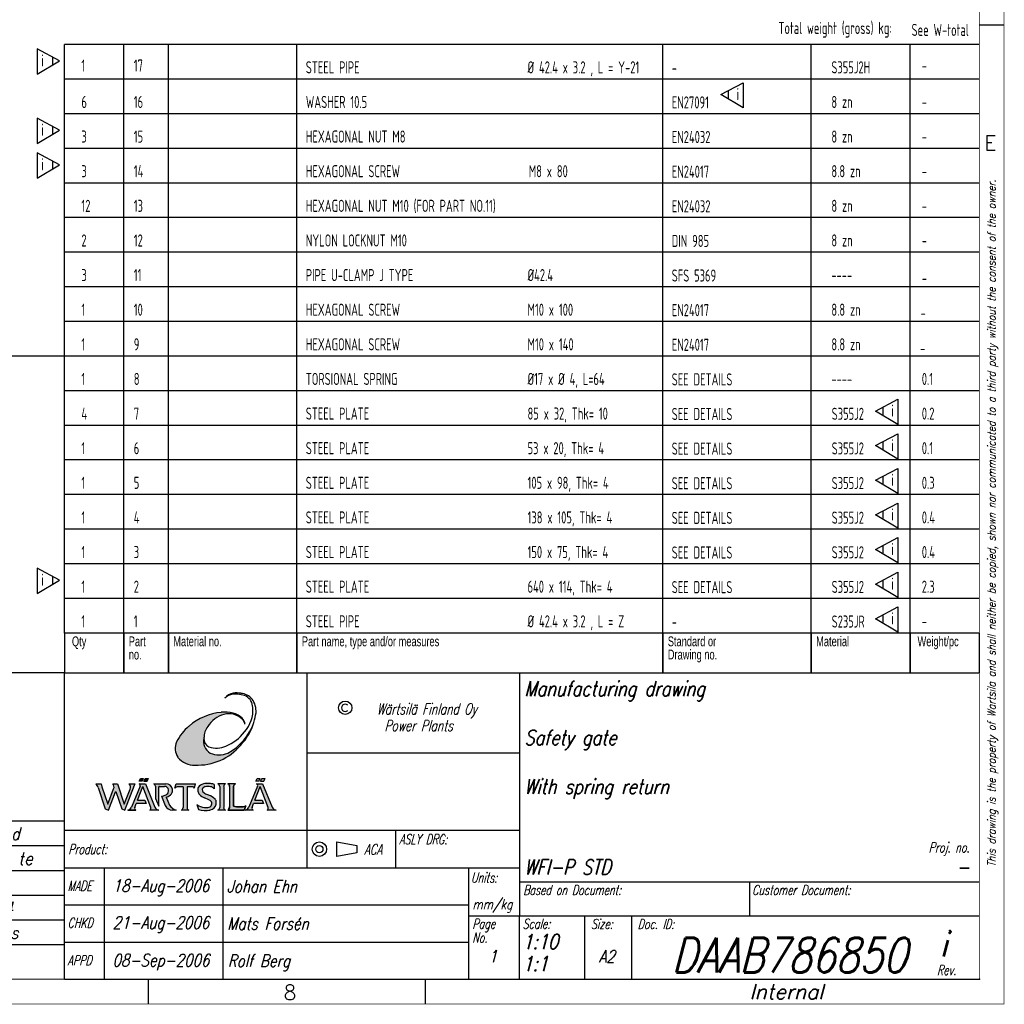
# Model space of a CAD drawing. Extents: x 0 to 2850, y 0 to 1980.
# Tile 11 of 15: x 1855 to 2850, y 0 to 995. Entities that reach past the tile are written whole.
import ezdxf
from ezdxf.enums import TextEntityAlignment as Align

# ---------------------------------------------------------------- set-up
doc = ezdxf.new("R2010")
doc.units = 0
doc.header["$LTSCALE"] = 10
doc.header["$MEASUREMENT"] = 0
doc.linetypes.add('DASHED', pattern=[0.75, 0.5, -0.25])
for name, color, linetype, lineweight in [('GT_10', 3, 'DASHED', 18), ('V_EQUIP_D1', 1, 'Continuous', 18), ('V_EQUIP_T2', 2, 'Continuous', 25)]:
    doc.layers.add(name, color=color, linetype=linetype, lineweight=lineweight)
doc.layers.add('GT_5', color=7, linetype='Continuous')
doc.layers.add('TitleBoxGreen', color=3, linetype='Continuous')
doc.styles.add('HTX11', font='O8111901')
doc.styles.add('ISOCP', font='ISOCP.shx')
doc.styles.add('ROMANS', font='ROMANS.shx', dxfattribs={"height": 2})
doc.styles.add('SIMPLEX', font='simplex.shx', dxfattribs={"width": 0.8})

# ---------------------------------------------------------------- blocks, each defined once
blk = doc.blocks.new('A2')
at = {"color": 7, "linetype": 'Continuous'}
for p, q in [((565, 198), (570, 198)), ((397, 0), (397, 5)), ((453, 0), (453, 5))]:
    blk.add_line(p, q, dxfattribs=at)
for points, const_width in [([(0, 0), (0, 396), (570, 396), (570, 0)], 0.1), ([(565, 5), (5, 5), (5, 391), (565, 391)], 0.2)]:
    blk.add_lwpolyline(points, close=True, dxfattribs=dict(at, const_width=const_width))
blk.add_point((565, 5), dxfattribs=at)
at = {"color": 7, "linetype": 'Continuous', "style": 'ROMANS'}
for s, p in [('E', (566, 172.64)), ('8', (424.32, 0.86))]:
    blk.add_text(s, height=3, dxfattribs=at).set_placement(p)
at = {"color": 2, "linetype": 'Continuous', "style": 'ROMANS', "oblique": 15, "width": 0.84}
blk.add_text('This drawing is the property of Wartsila and shall neither be copied, shown nor communicated to a third party without the consent of the owner.', height=1.65, rotation=90, dxfattribs=at).set_placement((568.29, 166.67), align=Align.RIGHT)
at = {"color": 2, "style": 'ROMANS', "oblique": 15}
blk.add_attdef('INFCLASS', text='', height=3, dxfattribs=at).set_placement((526, 2.5), align=Align.MIDDLE_CENTER)
blk = doc.blocks.new('TITLEBOX')
at = {"layer": 'TitleBoxGreen', "linetype": 'Continuous'}
h = blk.add_hatch(color=256, dxfattribs=at)
h.dxf.hatch_style = 2
h.paths.add_polyline_path([(-156.79, 48.83, -0.171443), (-156.02, 51.12, -0.191228), (-152.76, 53.54, -0.275555), (-149.09, 52.6, -0.136852), (-148.5, 51.57, 0.175087), (-149.08, 52.78, 0.147758), (-150.85, 53.81, 0.081319), (-153.32, 53.98, 0.150773), (-159.83, 51.22, 0.097878), (-162.32, 48.03, 0.279931), (-162.06, 44.89, 0.239507), (-158.62, 43.33, 0.233857), (-149.36, 47.36, 0.117475), (-146.68, 51.95, -0.185047), (-151.99, 45.71, -0.196447), (-155.54, 45.75, -0.342962)])
h = blk.add_hatch(color=256, dxfattribs=at)
h.paths.add_polyline_path([(-168.93, 40.07), (-168.31, 40.07), (-168.04, 40.6), (-168.67, 40.6)])
h.paths.add_polyline_path([(-169.66, 40.6), (-169.93, 40.07), (-169.3, 40.07), (-169.04, 40.6)])
h = blk.add_hatch(color=256, dxfattribs=at)
h.paths.add_polyline_path([(-162.44, 39.53), (-162.71, 38.63, -0.181032), (-162.05, 38.91), (-161.01, 38.91), (-161.01, 34.75, -0.298231), (-161.37, 34.17), (-159.85, 34.17, -0.298231), (-160.21, 34.75), (-160.21, 38.91), (-159.05, 38.91, -0.290427), (-158.7, 38.64), (-158.48, 39.53)])
h.paths.add_polyline_path([(-152.81, 38.96, -0.298206), (-152.45, 39.53), (-153.97, 39.53, -0.298231), (-153.61, 38.96), (-153.61, 34.75, -0.298231), (-153.97, 34.17), (-152.45, 34.17, -0.298206), (-152.81, 34.75)])
h.paths.add_polyline_path([(-145.71, 40.07), (-145.44, 40.6), (-146.07, 40.6), (-146.34, 40.07)])
h.paths.add_polyline_path([(-144.45, 40.6), (-145.07, 40.6), (-145.34, 40.07), (-144.72, 40.07)])
for points in [[(-177.45, 38.92, -0.034472), (-177.57, 39.53), (-178.67, 39.53, -0.118589), (-178.19, 38.78), (-176.78, 34.5), (-176.11, 34.17), (-174.69, 37.92), (-174.65, 38), (-173.38, 34.5), (-172.81, 34.17), (-170.84, 39.24), (-170.74, 39.53), (-171.98, 39.53, -0.340466), (-171.73, 38.42), (-172.95, 35.44), (-174.3, 39.53), (-175.26, 39.53, -0.340165), (-175.06, 38.54), (-176.27, 35.42)], [(-150.81, 38.96, -0.298231), (-150.45, 39.53), (-151.97, 39.53, -0.298422), (-151.61, 38.96), (-151.61, 34.85, -0.19155), (-151.99, 34.17), (-148.69, 34.17), (-148.33, 35.11, -0.167737), (-148.86, 34.9), (-150.22, 34.9, -0.125473), (-150.81, 35.04)]]:
    blk.add_hatch(color=256, dxfattribs=at).paths.add_polyline_path(points)
h = blk.add_hatch(color=256, dxfattribs=at)
h.dxf.hatch_style = 2
h.paths.add_polyline_path([(-168.65, 39.53), (-169.93, 39.53, -0.47091), (-169.7, 39.04), (-171.43, 34.8, -0.217969), (-172.2, 34.17), (-170.59, 34.17, -0.399743), (-170.8, 34.71), (-170.48, 35.54), (-168.47, 35.54), (-168.77, 36.19), (-170.24, 36.19), (-169.17, 38.96), (-167.54, 34.71, -0.404685), (-167.76, 34.17), (-165.95, 34.17, -0.21775), (-166.72, 34.8)])
h = blk.add_hatch(color=256, dxfattribs=at)
h.dxf.hatch_style = 2
h.paths.add_polyline_path([(-163.95, 38.31, -0.128216), (-164.01, 37.77, -0.208586), (-164.64, 37.22, -0.030401), (-165.38, 37), (-164.62, 35.17), (-164.62, 35.17, 0.293725), (-163.16, 34.17), (-162.41, 34.17, -0.165671), (-163.74, 35.19), (-164.42, 36.83, 0.031811), (-164.07, 36.98, 0.178534), (-163.23, 37.78, 0.120398), (-163.14, 38.46, 0.345639), (-164.5, 39.53), (-166.94, 39.53, -0.293375), (-166.63, 39.06), (-166.63, 36.57), (-165.92, 34.99), (-165.92, 38.91, -0.570652), (-165.83, 39), (-164.76, 39, -0.382918)])
h = blk.add_hatch(color=256, dxfattribs=at)
h.dxf.hatch_style = 2
h.paths.add_polyline_path([(-156.66, 37.62, -0.281447), (-157.13, 38.35, -0.203326), (-156.99, 38.71, -0.168706), (-156.55, 38.95, -0.035984), (-155.48, 38.95, -0.233529), (-154.76, 38.49), (-154.76, 39.4, 0.125181), (-155.76, 39.58, 0.076334), (-156.92, 39.5, 0.213227), (-157.96, 38.76, 0.132041), (-158.01, 38.04, 0.172776), (-157.75, 37.42, 0.106776), (-156.69, 36.7, -0.046395), (-155.55, 36.15, -0.309695), (-155.2, 35.51, -0.379955), (-155.81, 34.79, -0.058855), (-156.68, 34.75, -0.165434), (-158.21, 35.33), (-157.93, 34.36, 0.131234), (-155.58, 34.22, 0.008671), (-155.52, 34.24, 0.310202), (-154.34, 35.42, 0.073611), (-154.3, 35.84, 0.207615), (-154.55, 36.44, 0.093641), (-155.85, 37.26, -0.022889)])
h = blk.add_hatch(color=256, dxfattribs=at)
edge = h.paths.add_edge_path()
edge.add_line((-145.04, 36.19), (-144.75, 35.54))
edge.add_line((-144.75, 35.54), (-146.76, 35.54))
edge.add_line((-146.76, 35.54), (-147.08, 34.71))
edge.add_arc((-146.68, 34.56), 0.428, 159.3419, 244.4171)
edge.add_line((-146.86, 34.17), (-148.48, 34.17))
edge.add_arc((-148.87, 35.45), 1.34, 287.1364, 330.9804)
edge.add_line((-147.7, 34.8), (-145.96, 39.08))
edge.add_arc((-146.29, 39.19), 0.354, 341.0294, 435.4182)
edge.add_line((-146.2, 39.53), (-144.93, 39.53))
edge.add_line((-144.93, 39.53), (-143, 34.8))
edge.add_arc((-141.83, 35.45), 1.34, 209.0196, 252.8636)
edge.add_line((-142.22, 34.17), (-144.03, 34.17))
edge.add_arc((-144.22, 34.56), 0.428, 295.5829, 380.6581)
edge.add_line((-143.82, 34.71), (-145.45, 38.96))
edge.add_line((-145.45, 38.96), (-146.51, 36.19))
edge.add_line((-146.51, 36.19), (-145.04, 36.19))
at = {"color": 7, "linetype": 'Continuous'}
for p, q in [((-185, 11.32), (-185, 62)), ((-185, 62), (0, 62)), ((-136, 62), (-136, 22.57)), ((-93, 62), (-93, 12.75)), ((-136, 45.78), (-93, 45.78)), ((-185, 22.57), (-93, 22.57)), ((-103.33, 22.57), (-103.33, 0)), ((0.03, 19.62), (-93.01, 19.62)), ((-46.51, 19.63), (-46.51, 12.75)), ((0, 12.75), (-93, 12.75)), ((-93, 0.03), (-93, 12.75)), ((-79.87, 12.75), (-79.87, 0.03)), ((-70.34, 12.75), (-70.34, 0))]:
    blk.add_line(p, q, dxfattribs=at)
at = {"color": 7}
blk.add_line((-93, 30.07), (-185, 30.07), dxfattribs=at)
at = {"color": 7, "linetype": 'Continuous'}
for points in [[(-185, 0), (-185, 49)], [(-185, 0), (0, 0)]]:
    blk.add_lwpolyline(points, dxfattribs=at)
at = {"color": 2, "linetype": 'Continuous'}
blk.add_arc((-128.23, 54.9), 0.742, 45, 315, dxfattribs=at)
at = {"layer": 'TitleBoxGreen', "linetype": 'Continuous'}
for p, q in [((-169.93, 40.07), (-169.66, 40.6)), ((-169.3, 40.07), (-169.93, 40.07)), ((-169.66, 40.6), (-169.04, 40.6)), ((-169.3, 40.07), (-169.04, 40.6)), ((-168.93, 40.07), (-168.67, 40.6)), ((-168.93, 40.07), (-168.31, 40.07)), ((-168.67, 40.6), (-168.04, 40.6)), ((-168.31, 40.07), (-168.04, 40.6)), ((-146.34, 40.07), (-146.07, 40.6)), ((-145.71, 40.07), (-146.34, 40.07)), ((-146.07, 40.6), (-145.44, 40.6)), ((-145.71, 40.07), (-145.44, 40.6)), ((-145.34, 40.07), (-145.07, 40.6)), ((-145.34, 40.07), (-144.72, 40.07)), ((-145.07, 40.6), (-144.45, 40.6)), ((-144.72, 40.07), (-144.45, 40.6)), ((-178.67, 39.53), (-177.57, 39.53)), ((-178.19, 38.78), (-176.78, 34.5)), ((-177.45, 38.92), (-176.27, 35.42)), ((-176.27, 35.42), (-175.06, 38.54)), ((-176.11, 34.17), (-174.69, 37.92)), ((-175.26, 39.53), (-174.3, 39.53)), ((-174.69, 37.92), (-174.65, 38)), ((-174.65, 38), (-173.38, 34.5)), ((-174.3, 39.53), (-172.95, 35.44)), ((-172.95, 35.44), (-171.73, 38.42)), ((-172.81, 34.17), (-170.84, 39.24)), ((-171.98, 39.53), (-170.74, 39.53)), ((-169.68, 39.08), (-171.43, 34.8)), ((-170.84, 39.24), (-170.74, 39.53)), ((-170.24, 36.19), (-169.17, 38.96)), ((-169.93, 39.53), (-168.65, 39.53)), ((-167.54, 34.71), (-169.17, 38.96)), ((-168.65, 39.53), (-166.72, 34.8)), ((-166.94, 39.53), (-164.5, 39.53)), ((-166.63, 39.06), (-166.63, 36.57)), ((-165.92, 34.99), (-165.92, 38.91)), ((-165.83, 39), (-164.76, 39)), ((-162.71, 38.63), (-162.44, 39.53)), ((-162.44, 39.53), (-158.48, 39.53)), ((-161.01, 38.91), (-162.05, 38.91)), ((-161.01, 38.91), (-161.01, 34.72)), ((-160.21, 38.91), (-160.21, 34.72)), ((-159.05, 38.91), (-160.21, 38.91)), ((-158.7, 38.64), (-158.48, 39.53)), ((-154.76, 39.4), (-154.76, 38.49)), ((-152.45, 39.53), (-153.97, 39.53)), ((-153.61, 38.99), (-153.61, 34.72)), ((-152.81, 38.99), (-152.81, 34.72)), ((-150.45, 39.53), (-151.97, 39.53)), ((-151.61, 38.99), (-151.61, 34.85)), ((-150.81, 38.99), (-150.81, 35.04)), ((-145.96, 39.08), (-147.7, 34.8)), ((-146.51, 36.19), (-145.45, 38.96)), ((-146.2, 39.53), (-144.93, 39.53)), ((-143.82, 34.71), (-145.45, 38.96)), ((-144.93, 39.53), (-143, 34.8)), ((-170.24, 36.19), (-168.77, 36.19)), ((-168.77, 36.19), (-168.47, 35.54)), ((-166.63, 36.57), (-165.92, 34.99)), ((-165.38, 37), (-164.62, 35.17)), ((-164.42, 36.83), (-163.74, 35.19)), ((-146.51, 36.19), (-145.04, 36.19)), ((-145.04, 36.19), (-144.75, 35.54)), ((-176.78, 34.5), (-176.11, 34.17)), ((-173.38, 34.5), (-172.81, 34.17)), ((-170.8, 34.71), (-170.48, 35.54)), ((-168.47, 35.54), (-170.48, 35.54)), ((-165.95, 34.17), (-167.76, 34.17)), ((-162.41, 34.17), (-163.16, 34.17)), ((-159.85, 34.17), (-161.37, 34.17)), ((-158.21, 35.33), (-157.93, 34.36)), ((-152.45, 34.17), (-153.97, 34.17)), ((-148.69, 34.17), (-151.99, 34.17)), ((-150.22, 34.9), (-148.86, 34.9)), ((-148.33, 35.11), (-148.69, 34.17)), ((-146.86, 34.17), (-148.48, 34.17)), ((-147.08, 34.71), (-146.76, 35.54)), ((-144.75, 35.54), (-146.76, 35.54)), ((-142.22, 34.17), (-144.03, 34.17)), ((-129.95, 27.78), (-125.86, 27.05)), ((-129.95, 24.86), (-129.95, 27.78)), ((-125.86, 27.05), (-125.86, 25.59)), ((-125.86, 25.59), (-129.95, 24.86)), ((-177, 22.56), (-177, 0)), ((-153, 22.56), (-153, 0)), ((-185, 15.04), (-103.33, 15.04)), ((-93, 12.75), (-103.33, 12.75)), ((-185, 7.52), (-103.33, 7.52))]:
    blk.add_line(p, q, dxfattribs=at)
at = {"layer": 'TitleBoxGreen'}
blk.add_line((-118, 22.57), (-118, 30.07), dxfattribs=at)
at = {"layer": 'TitleBoxGreen', "linetype": 'Continuous'}
blk.add_lwpolyline([(-150.81, 38.99, -0.285559), (-150.45, 39.53), (-151.97, 39.53, -0.288125), (-151.61, 38.99), (-151.61, 34.85, -0.19155), (-151.99, 34.17), (-148.69, 34.17), (-148.33, 35.11, -0.167737), (-148.86, 34.9), (-150.22, 34.9, -0.125473), (-150.81, 35.04)], format="xyb", close=True, dxfattribs=at)
blk.add_lwpolyline([(-170.59, 34.17), (-172.2, 34.17)], close=True, dxfattribs=at)
for centre, radius in [((-128.23, 54.9), 1.35), ((-133.46, 26.32), 1.46), ((-133.46, 26.32), 0.731)]:
    blk.add_circle(centre, radius, dxfattribs=at)
for centre, radius, start, end in [((-150.49, 55.29), 2.59, 99.4258, 143.5443), ((-150.2, 52.34), 5.56, 80.899, 97.3225), ((-149.58, 54.58), 3.25, 39.6817, 85.4913), ((-150.59, 54.88), 2.78, 98.7698, 135.462), ((-150.39, 52.37), 5.3, 66.3856, 96.7877), ((-149.52, 54.95), 2.59, 0.3081, 61.1196), ((-150.36, 54.2), 4.1, 355.655, 36.7234), ((-152.09, 42.05), 11.99, 95.8607, 130.1571), ((-152.6, 46.35), 7.67, 77.2141, 95.34), ((-151.67, 50.37), 3.54, 42.8494, 77.4883), ((-153.49, 54.42), 6.59, 317.9732, 4.7701), ((-157.52, 55.26), 11.33, 343.0322, 353.0893), ((-151.34, 48.23), 5.5, 104.9675, 148.271), ((-151.71, 50), 3.7, 44.844, 106.4672), ((-157.48, 55.76), 11.45, 298.6527, 340.5881), ((-157.66, 55.27), 11.47, 316.3753, 343.1757), ((-150.64, 51.03), 2.21, 14.1744, 45.3449), ((-150.45, 51.38), 1.96, 5.8012, 45.5256), ((-153.02, 43.31), 10.43, 130.7572, 153.118), ((-153.17, 48.88), 3.63, 141.8056, 180.7192), ((-155.71, 55.48), 8.97, 291.968, 322.4157), ((-159.6, 46.68), 3.04, 153.5384, 216.0927), ((-154.18, 48.1), 2.71, 164.2674, 239.9875), ((-154.88, 48.71), 1.95, 179.7487, 241.8169), ((-158.06, 54.7), 11.39, 267.2081, 319.858), ((-154.28, 51.25), 4.52, 250.3947, 295.2714), ((-158.8, 47.49), 4.17, 218.698, 272.574), ((-153.72, 50.07), 4.69, 247.2212, 291.6774), ((-179.98, 38.16), 1.91, 19.2856, 46.3374), ((-173.07, 40.15), 4.54, 187.6348, 195.6407), ((-175.81, 38.91), 0.832, 333.7277, 48.9356), ((-172.58, 38.81), 0.936, 335.0836, 50.2914), ((-170.02, 39.19), 0.354, 341.1809, 75.2668), ((-167.15, 39.06), 0.521, 0.5995, 66.0003), ((-165.84, 38.93), 0.0732, 75.5774, 194.4226), ((-164.74, 38.21), 0.79, 7.6331, 91.4455), ((-164.51, 38.13), 1.4, 13.3532, 89.624), ((-165.02, 38.16), 1.08, 339.0256, 8.2491), ((-164.74, 38.21), 0.79, 351.9169, 352.3669), ((-164.57, 38.31), 1.44, 338.4745, 5.9356), ((-162.01, 37.89), 1.02, 92.2307, 133.2742), ((-159.09, 38.49), 0.417, 19.8305, 84.6087), ((-156.64, 38.31), 1.4, 161.0157, 191.1033), ((-157.02, 38.09), 0.991, 183.2135, 226.3296), ((-156.61, 37.96), 1.57, 101.307, 149.454), ((-156.64, 38.37), 0.494, 135.4658, 181.4379), ((-156.3, 38.37), 0.836, 181.3998, 244.2762), ((-156.43, 38.2), 0.763, 99.0194, 137.3232), ((-156.08, 35.79), 3.81, 85.2537, 102.7144), ((-156.02, 31.52), 7.45, 85.8783, 94.1217), ((-155.62, 37.52), 2.07, 65.3858, 93.9267), ((-155.59, 37.99), 0.964, 31.0811, 83.6597), ((-154.23, 38.97), 0.615, 1.0913, 65.3785), ((-152.2, 38.97), 0.615, 114.6215, 178.9087), ((-152.23, 38.97), 0.615, 1.0913, 65.3785), ((-150.19, 38.97), 0.619, 114.8687, 178.6615), ((-146.29, 39.19), 0.354, 341.0294, 75.4182), ((-166.77, 43.19), 6.34, 282.6028, 289.5679), ((-164.97, 38.22), 1.05, 287.8452, 334.9745), ((-165.45, 39.7), 3.05, 289.6855, 296.9738), ((-164.73, 38.51), 1.67, 293.4939, 333.9839), ((-155.56, 39.53), 3.04, 225.013, 248.1193), ((-159.09, 30.28), 6.86, 58.8968, 69.5221), ((-152.28, 46.35), 9.76, 243.3369, 248.5035), ((-157.36, 33.42), 4.13, 47.0524, 68.635), ((-155.84, 35.58), 0.649, 353.7826, 62.6125), ((-155.11, 35.85), 0.811, 359.2544, 46.1731), ((-155.74, 35.77), 1.44, 346.2599, 3.0999), ((-172.5, 35.34), 1.2, 284.4656, 333.6512), ((-170.41, 34.56), 0.42, 158.302, 245.457), ((-167.93, 34.55), 0.416, 294.0556, 22.1853), ((-165.65, 35.34), 1.2, 206.3728, 255.5105), ((-163.11, 35.8), 1.63, 202.7015, 268.1773), ((-161.58, 36.63), 2.59, 213.6951, 251.3224), ((-161.63, 34.73), 0.615, 294.6215, 358.9087), ((-159.59, 34.73), 0.615, 181.0913, 245.3785), ((-156.59, 37.29), 2.54, 230.4196, 267.9939), ((-156.5, 38.7), 4.57, 251.6985, 281.6043), ((-156.41, 38.46), 3.71, 265.7996, 280.0021), ((-155.91, 35.49), 0.708, 281.5503, 0.9426), ((-156.09, 35.98), 1.83, 286.1446, 288.1313), ((-155.79, 35.69), 1.48, 280.6867, 349.6227), ((-154.23, 34.73), 0.615, 294.6215, 358.9087), ((-152.2, 34.73), 0.615, 181.0913, 245.3785), ((-152.65, 34.99), 1.05, 308.8701, 352.2446), ((-150.23, 36.12), 1.23, 241.7744, 270.3812), ((-148.9, 35.77), 0.874, 272.6214, 310.71), ((-148.87, 35.45), 1.34, 287.1364, 330.9804), ((-146.68, 34.56), 0.428, 159.3419, 244.4171), ((-144.22, 34.56), 0.428, 295.5829, 20.6581), ((-141.83, 35.45), 1.34, 209.0196, 252.8636)]:
    blk.add_arc(centre, radius, start, end, dxfattribs=at)
at = {"color": 2, "linetype": 'Continuous', "style": 'SIMPLEX', "oblique": 15, "width": 0.8}
for tag, height, p in [('NAME1', 3, (-92, 58.77)), ('NAME12', 3, (-90, 54.07)), ('NAME2', 3, (-92, 48.88)), ('NAME22', 3, (-90, 44.18)), ('NAME3', 3, (-92, 38.99)), ('NAME32', 3, (-90, 34.29)), ('PROJECTNAME', 3, (-92, 29.19)), ('ASLY', 2.3, (-117.54, 24.77)), ('ENGINES', 3, (-92, 22.7)), ('MADE', 2.5, (-152.17, 18.8)), ('BASEDOD', 2, (-92.39, 14.52)), ('CDOCID', 2, (-46.08, 14.52)), ('CHK', 2.5, (-152.1, 11.28)), ('SK1', 3, (-92.37, 7.62)), ('REV', 5, (-7.96, 7.1)), ('APPV', 2.5, (-152, 3.76)), ('SK2', 3, (-92.37, 3.18))]:
    blk.add_attdef(tag, text='', height=height, dxfattribs=at).set_placement(p, align=Align.MIDDLE_LEFT)
for tag, height, p in [('PROD', 2.5, (-157.75, 26.32)), ('MADED', 2.5, (-165.5, 18.92)), ('UNITS', 2, (-98.44, 15.18)), ('CHKD', 2.5, (-165.5, 11.48)), ('DWGNO', 7, (-38.47, 4.91)), ('APPVD', 2.5, (-165.5, 3.87)), ('PAGES', 2.5, (-98.38, 4.63)), ('A2', 2.5, (-75.33, 4.63))]:
    blk.add_attdef(tag, text='', height=height, dxfattribs=at).set_placement(p, align=Align.MIDDLE_CENTER)
blk.add_attdef('PROJNO', text='', height=3, dxfattribs=at).set_placement((-2, 22.67), align=Align.MIDDLE_RIGHT)
at = {"layer": 'TitleBoxGreen', "linetype": 'Continuous', "style": 'SIMPLEX', "oblique": 15, "width": 0.7}
for s, p in [('Wärtsilä Finland Oy', (-111.74, 53.55)), ('Power Plants', (-113.39, 50.18))]:
    blk.add_text(s, height=2.25, dxfattribs=at).set_placement(p, align=Align.CENTER)
for s, height, p in [('ASLY DRG:', 2, (-117.33, 28.33)), ('Product:', 2, (-184.23, 26.32)), ('ACA', 2.12, (-124.4, 26.28)), ('Units:', 2, (-102.79, 20.57)), ('MADE', 2, (-184.37, 18.9)), ('Based on Document:', 2, (-92.25, 18.07)), ('Customer Document:', 2, (-45.95, 18.07)), ('CHKD', 2, (-184.37, 11.44)), ('Page', 2, (-102.54, 11.23)), ('Scale:', 2, (-92.35, 11.23)), ('Doc. ID:', 2, (-69.1, 11.18)), ('No.', 2, (-102.54, 8.45)), ('APPD', 2, (-184.37, 3.83)), ('Rev.', 2, (-8.58, 1.86))]:
    blk.add_text(s, height=height, dxfattribs=at).set_placement(p, align=Align.MIDDLE_LEFT)
blk.add_text('Proj. no.', height=2, dxfattribs=at).set_placement((-2, 26.67), align=Align.MIDDLE_RIGHT)
blk.add_text('Size:', height=2, dxfattribs=at).set_placement((-76.33, 11.19), align=Align.MIDDLE_CENTER)
blk.add_attdef('FILE', text='', height=1.5, dxfattribs=at).set_placement((-1.08, 11.13), align=Align.MIDDLE_RIGHT)
blk = doc.blocks.new('REVFLD')
at = {"color": 7, "linetype": 'Continuous'}
for p, q in [((-144, 0), (-144, 12.03)), ((-137, 0.03), (-137, 12.06)), ((-113, 12.06), (-113, 0.03)), ((-100, 0.03), (-100, 12.06)), ((-100, 12.06), (-100, 0.03)), ((-87, 0.03), (-87, 12.06)), ((-63, 0.03), (-63, 12.06)), ((-144, 7.03), (0, 7.03))]:
    blk.add_line(p, q, dxfattribs=at)
at = {"color": 3, "linetype": 'Continuous'}
blk.add_line((-144, 12.03), (0, 12.03), dxfattribs=at)
at = {"color": 2, "linetype": 'Continuous', "style": 'ROMANS', "oblique": 15, "width": 0.84}
for s, p in [('REV.', (-143.33, 3.03)), ('EXPLANATION', (-61.83, 3.03))]:
    blk.add_text(s, height=2, dxfattribs=at).set_placement(p, align=Align.MIDDLE_LEFT)
for s, p in [('DATE', (-125, 3.03)), ('MADE', (-107, 3.03)), ('APPVD.', (-94, 3.03)), ('MEMO NO.', (-75, 3.03))]:
    blk.add_text(s, height=2, dxfattribs=at).set_placement(p, align=Align.MIDDLE_CENTER)
for tag, p in [('REV', (-141, 9.42)), ('DATECH', (-125, 9.42)), ('CHD', (-107, 9.42)), ('APP', (-94, 9.42)), ('MEMO', (-75, 9.42))]:
    blk.add_attdef(tag, text='', height=2.5, dxfattribs=at).set_placement(p, align=Align.MIDDLE_CENTER)
blk.add_attdef('EXPL', text='', height=2.5, dxfattribs=at).set_placement((-62, 9.42), align=Align.MIDDLE_LEFT)
blk = doc.blocks.new('EXREVFLD')
at = {"color": 7, "linetype": 'Continuous'}
for p, q in [((-144, 0.03), (-144, 5.03)), ((-137, 0.06), (-137, 5.03)), ((-113, 5.06), (-113, 0.06)), ((-100, 0.06), (-100, 5.06)), ((-100, 5.06), (-100, 0.06)), ((-87, 0.06), (-87, 5.06)), ((-63, 0.06), (-63, 5.06))]:
    blk.add_line(p, q, dxfattribs=at)
at = {"color": 3, "linetype": 'Continuous'}
blk.add_line((-144, 5.03), (0, 5.03), dxfattribs=at)
at = {"color": 2, "linetype": 'Continuous', "style": 'ROMANS', "oblique": 15, "width": 0.84}
for tag, p in [('REV', (-141, 2.42)), ('DATECH', (-125, 2.42)), ('CHD', (-107, 2.42)), ('APP', (-94, 2.42)), ('MEMO', (-75, 2.42))]:
    blk.add_attdef(tag, text='', height=2.5, dxfattribs=at).set_placement(p, align=Align.MIDDLE_CENTER)
blk.add_attdef('EXPL', text='', height=2.5, dxfattribs=at).set_placement((-62, 2.42), align=Align.MIDDLE_LEFT)

msp = doc.modelspace()

# ---------------------------------------------------------------- linework, layer by layer
at = {"ltscale": 2}
for p, q in [((1872.5, 965.5), (1872.5, 940)), ((1895, 953.5), (1872.5, 965.5)), ((1887.72, 957.36), (1887.72, 949.14)), ((1872.5, 940), (1895, 953.5)), ((2563.69, 919.44), (2586.19, 931.44)), ((2586.19, 931.44), (2586.19, 905.94)), ((2586.19, 905.94), (2563.69, 919.44)), ((2570.97, 923.31), (2570.97, 915.08)), ((1872.5, 895.5), (1872.5, 870)), ((1895, 883.5), (1872.5, 895.5)), ((1887.72, 887.36), (1887.72, 879.14)), ((1872.5, 870), (1895, 883.5)), ((1872.5, 860.5), (1872.5, 835)), ((1895, 848.5), (1872.5, 860.5)), ((1872.5, 835), (1895, 848.5)), ((1887.72, 852.36), (1887.72, 844.14)), ((1900, 655), (24.99, 655)), ((2720.13, 599.5), (2742.63, 611.5)), ((2742.63, 611.5), (2742.63, 586)), ((2742.63, 586), (2720.13, 599.5)), ((2727.41, 603.37), (2727.41, 595.14)), ((2720.13, 564.5), (2742.63, 576.5)), ((2727.41, 568.37), (2727.41, 560.14)), ((2742.63, 576.5), (2742.63, 551)), ((2742.63, 551), (2720.13, 564.5)), ((2720.13, 529.5), (2742.63, 541.5)), ((2742.63, 541.5), (2742.63, 516)), ((2742.63, 516), (2720.13, 529.5)), ((2727.41, 533.37), (2727.41, 525.14)), ((2720.13, 494.5), (2742.63, 506.5)), ((2727.41, 498.37), (2727.41, 490.14)), ((2742.63, 506.5), (2742.63, 481)), ((2742.63, 481), (2720.13, 494.5)), ((2720.13, 459.5), (2742.63, 471.5)), ((2742.63, 471.5), (2742.63, 446)), ((2742.63, 446), (2720.13, 459.5)), ((2727.41, 463.37), (2727.41, 455.14)), ((1872.5, 440.5), (1872.5, 415)), ((1895, 428.5), (1872.5, 440.5)), ((1872.5, 415), (1895, 428.5)), ((1887.72, 432.36), (1887.72, 424.14)), ((2720.13, 424.5), (2742.63, 436.5)), ((2727.41, 428.37), (2727.41, 420.14)), ((2742.63, 436.5), (2742.63, 411)), ((2742.63, 411), (2720.13, 424.5)), ((2720.13, 389.5), (2742.63, 401.5)), ((2742.63, 401.5), (2742.63, 376)), ((2742.63, 376), (2720.13, 389.5)), ((2727.41, 393.37), (2727.41, 385.14)), ((1900, 335), (864.99, 335))]:
    msp.add_line(p, q, dxfattribs=at)
at = {"color": 3}
msp.add_lwpolyline([(1180, 160.13), (1899.88, 160.13)], dxfattribs=at)
at = {"color": 2}
for points in [[(1858.82, 153.36), (1856.06, 143.2), (1856.06, 143.2), (1856.06, 141.29), (1856.06, 141.29), (1856.91, 140.87), (1856.91, 140.87), (1857.97, 140.87)], [(1856.28, 149.12), (1859.66, 149.12)], [(1861.78, 145.53), (1867.71, 145.53), (1867.71, 145.53), (1868.13, 146.8), (1868.13, 146.8), (1867.92, 147.85), (1867.92, 147.85), (1867.49, 148.49), (1867.49, 148.49), (1866.65, 149.12), (1866.65, 149.12), (1865.17, 149.12), (1865.17, 149.12), (1864.11, 148.49), (1864.11, 148.49), (1862.84, 147.43), (1862.84, 147.43), (1861.78, 145.53), (1861.78, 145.53), (1861.36, 144.26), (1861.36, 144.26), (1861.57, 142.56), (1861.57, 142.56), (1862.2, 141.29), (1862.2, 141.29), (1863.05, 140.87), (1863.05, 140.87), (1864.53, 140.87), (1864.53, 140.87), (1865.59, 141.29), (1865.59, 141.29), (1866.86, 142.56)]]:
    msp.add_lwpolyline(points, dxfattribs=at)
at = {"layer": 'GT_10', "flags": 128}
msp.add_lwpolyline([(1900, 335), (2825, 335)], dxfattribs=at)
at = {"layer": 'GT_5', "flags": 128}
for points in [[(1900, 335), (1960, 335), (1960, 375), (1900, 375), (1900, 335)], [(1960, 335), (2005, 335), (2005, 375), (1960, 375), (1960, 335)], [(2005, 335), (2135, 335), (2135, 375), (2005, 375), (2005, 335)], [(2135, 335), (2505, 335), (2505, 375), (2135, 375), (2135, 335)], [(2505, 335), (2655, 335), (2655, 375), (2505, 375), (2505, 335)], [(2655, 335), (2755, 335), (2755, 375), (2655, 375), (2655, 335)], [(2755, 335), (2825, 335), (2825, 375), (2755, 375), (2755, 335)]]:
    msp.add_lwpolyline(points, dxfattribs=at)
at = {"layer": 'V_EQUIP_D1', "lineweight": 25}
for p, q in [((2825, 970), (1900, 970)), ((1900, 935), (1900, 970)), ((2825, 970), (1900, 970)), ((1960, 935), (1960, 970)), ((2005, 935), (2005, 970)), ((2135, 935), (2135, 970)), ((2505, 935), (2505, 970)), ((2655, 935), (2655, 970)), ((2755, 935), (2755, 970)), ((2825, 935), (1900, 935)), ((1900, 900), (1900, 935)), ((2825, 935), (1900, 935)), ((1960, 900), (1960, 935)), ((2005, 900), (2005, 935)), ((2135, 900), (2135, 935)), ((2505, 900), (2505, 935)), ((2655, 900), (2655, 935)), ((2755, 900), (2755, 935)), ((2825, 900), (1900, 900)), ((1900, 865), (1900, 900)), ((2825, 900), (1900, 900)), ((1960, 865), (1960, 900)), ((2005, 865), (2005, 900)), ((2135, 865), (2135, 900)), ((2505, 865), (2505, 900)), ((2655, 865), (2655, 900)), ((2755, 865), (2755, 900)), ((2825, 865), (1900, 865)), ((1900, 830), (1900, 865)), ((2825, 865), (1900, 865)), ((1960, 830), (1960, 865)), ((2005, 830), (2005, 865)), ((2135, 830), (2135, 865)), ((2505, 830), (2505, 865)), ((2655, 830), (2655, 865)), ((2755, 830), (2755, 865)), ((2825, 830), (1900, 830)), ((1900, 795), (1900, 830)), ((2825, 830), (1900, 830)), ((1960, 795), (1960, 830)), ((2005, 795), (2005, 830)), ((2135, 795), (2135, 830)), ((2505, 795), (2505, 830)), ((2655, 795), (2655, 830)), ((2755, 795), (2755, 830)), ((2825, 795), (1900, 795)), ((1900, 760), (1900, 795)), ((2825, 795), (1900, 795)), ((2825, 795), (1900, 795)), ((2825, 795), (1900, 795)), ((2825, 795), (1900, 795)), ((2825, 795), (1900, 795)), ((2825, 795), (1900, 795)), ((2825, 795), (1900, 795)), ((2825, 795), (1900, 795)), ((2825, 795), (1900, 795)), ((2825, 795), (1900, 795)), ((2825, 795), (1900, 795)), ((1960, 760), (1960, 795)), ((2005, 760), (2005, 795)), ((2135, 760), (2135, 795)), ((2505, 760), (2505, 795)), ((2655, 760), (2655, 795)), ((2755, 760), (2755, 795)), ((2825, 760), (1900, 760)), ((1900, 725), (1900, 760)), ((2825, 760), (1900, 760)), ((2825, 760), (1900, 760)), ((2825, 760), (1900, 760)), ((2825, 760), (1900, 760)), ((2825, 760), (1900, 760)), ((2825, 760), (1900, 760)), ((2825, 760), (1900, 760)), ((2825, 760), (1900, 760)), ((2825, 760), (1900, 760)), ((1960, 725), (1960, 760)), ((2005, 725), (2005, 760)), ((2135, 725), (2135, 760)), ((2505, 725), (2505, 760)), ((2655, 725), (2655, 760)), ((2755, 725), (2755, 760)), ((2825, 725), (1900, 725)), ((1900, 690), (1900, 725)), ((2825, 725), (1900, 725)), ((2825, 725), (1900, 725)), ((2825, 725), (1900, 725)), ((2825, 725), (1900, 725)), ((2825, 725), (1900, 725)), ((2825, 725), (1900, 725)), ((2825, 725), (1900, 725)), ((1960, 690), (1960, 725)), ((2005, 690), (2005, 725)), ((2135, 690), (2135, 725)), ((2505, 690), (2505, 725)), ((2655, 690), (2655, 725)), ((2755, 690), (2755, 725)), ((2825, 690), (1900, 690)), ((1900, 655), (1900, 690)), ((2825, 690), (1900, 690)), ((2825, 690), (1900, 690)), ((2825, 690), (1900, 690)), ((2825, 690), (1900, 690)), ((2825, 690), (1900, 690)), ((1960, 655), (1960, 690)), ((2005, 655), (2005, 690)), ((2135, 655), (2135, 690)), ((2505, 655), (2505, 690)), ((2655, 655), (2655, 690)), ((2755, 655), (2755, 690)), ((2825, 655), (1900, 655)), ((1900, 620), (1900, 655)), ((2825, 655), (1900, 655)), ((2825, 655), (1900, 655)), ((2825, 655), (1900, 655)), ((1960, 620), (1960, 655)), ((2005, 620), (2005, 655)), ((2135, 620), (2135, 655)), ((2505, 620), (2505, 655)), ((2655, 620), (2655, 655)), ((2755, 620), (2755, 655)), ((2825, 620), (1900, 620)), ((2825, 620), (1900, 620)), ((1900, 585), (1900, 620)), ((1960, 585), (1960, 620)), ((2005, 585), (2005, 620)), ((2135, 585), (2135, 620)), ((2505, 585), (2505, 620)), ((2655, 585), (2655, 620)), ((2755, 585), (2755, 620)), ((1900, 550), (1900, 585)), ((2825, 585), (1900, 585)), ((2825, 585), (1900, 585)), ((1960, 550), (1960, 585)), ((2005, 550), (2005, 585)), ((2135, 550), (2135, 585)), ((2505, 550), (2505, 585)), ((2655, 550), (2655, 585)), ((2755, 550), (2755, 585)), ((2825, 550), (1900, 550)), ((1900, 515), (1900, 550)), ((2825, 550), (1900, 550)), ((1960, 515), (1960, 550)), ((2005, 515), (2005, 550)), ((2135, 515), (2135, 550)), ((2505, 515), (2505, 550)), ((2655, 515), (2655, 550)), ((2755, 515), (2755, 550)), ((2825, 515), (1900, 515)), ((1900, 480), (1900, 515)), ((2825, 515), (1900, 515)), ((1960, 480), (1960, 515)), ((2005, 480), (2005, 515)), ((2135, 480), (2135, 515)), ((2505, 480), (2505, 515)), ((2655, 480), (2655, 515)), ((2755, 480), (2755, 515)), ((2825, 480), (1900, 480)), ((1900, 445), (1900, 480)), ((2825, 480), (1900, 480)), ((1960, 445), (1960, 480)), ((2005, 445), (2005, 480)), ((2135, 445), (2135, 480)), ((2505, 445), (2505, 480)), ((2655, 445), (2655, 480)), ((2755, 445), (2755, 480)), ((2825, 445), (1900, 445)), ((1900, 410), (1900, 445)), ((2825, 445), (1900, 445)), ((1960, 410), (1960, 445)), ((2005, 410), (2005, 445)), ((2135, 410), (2135, 445)), ((2505, 410), (2505, 445)), ((2655, 410), (2655, 445)), ((2755, 410), (2755, 445)), ((2825, 410), (1900, 410)), ((1900, 375), (1900, 410)), ((2825, 410), (1900, 410)), ((1960, 375), (1960, 410)), ((2005, 375), (2005, 410)), ((2135, 375), (2135, 410)), ((2505, 375), (2505, 410)), ((2655, 375), (2655, 410)), ((2755, 375), (2755, 410))]:
    msp.add_line(p, q, dxfattribs=at)

# ---------------------------------------------------------------- block references
at = {"ltscale": 2, "xscale": 5, "yscale": 5}
for name, p, zscale, values in [('A2', (0, 0), 0.5, {'INFCLASS': 'Internal'}), ('EXREVFLD', (1900, 160), 5, {'REV': 'i', 'CHD': 'sgax02', 'DATECH': '05-Dec-2019', 'APP': 'Pinx01', 'EXPL': 'Height updated & New part17 added'}), ('EXREVFLD', (1900, 110), 5, {'REV': 'g', 'CHD': 'nkax06', 'DATECH': '27-Aug-2010', 'APP': 'agr003', 'EXPL': 'Material completed as marked'}), ('EXREVFLD', (1900, 85), 5, {'REV': 'f', 'CHD': 'vwax01', 'DATECH': '04-May-2010', 'APP': 'dny003', 'EXPL': 'Material table edited for Item11&14'}), ('REVFLD', (1900, 25), 5, {'REV': 'e', 'CHD': 'vwax01', 'DATECH': '01-Apr-2010', 'APP': 'pzax05', 'EXPL': 'Table updated for Y & Z Dimensions'})]:
    msp.add_blockref(name, p, dxfattribs=dict(at, zscale=zscale)).add_auto_attribs(values)
at = {"ltscale": 2}
ref = msp.add_blockref('TITLEBOX', (2825, 25), dxfattribs=dict(at, xscale=5, yscale=5, zscale=0.5))
ref.add_attrib('NAME1', 'Manufacturing drawing', dxfattribs={"color": 2, "linetype": 'Continuous', "height": 15, "style": 'SIMPLEX', "oblique": 15, "width": 0.8}).set_placement((2365, 318.84), align=Align.MIDDLE_LEFT)
ref.add_attrib('NAME2', 'Safety gate', dxfattribs={"color": 2, "linetype": 'Continuous', "height": 15, "style": 'SIMPLEX', "oblique": 15, "width": 0.8}).set_placement((2365, 269.38), align=Align.MIDDLE_LEFT)
ref.add_attrib('NAME3', 'With spring return', dxfattribs={"color": 2, "linetype": 'Continuous', "height": 15, "style": 'SIMPLEX', "oblique": 15, "width": 0.8}).set_placement((2365, 219.93), align=Align.MIDDLE_LEFT)
ref.add_attrib('PROJNO', '-', dxfattribs={"color": 2, "linetype": 'Continuous', "height": 15, "style": 'SIMPLEX', "oblique": 15, "width": 0.8}).set_placement((2815, 138.33), align=Align.MIDDLE_RIGHT)
ref.add_attrib('ENGINES', 'WFI-P STD', dxfattribs={"color": 2, "linetype": 'Continuous', "height": 15, "style": 'SIMPLEX', "oblique": 15, "width": 0.8}).set_placement((2365, 138.5), align=Align.MIDDLE_LEFT)
ref.add_attrib('DWGNO', 'DAAB786850', dxfattribs={"color": 2, "linetype": 'Continuous', "height": 35, "style": 'SIMPLEX', "oblique": 15, "width": 0.8}).set_placement((2632.66, 49.56), align=Align.MIDDLE_CENTER)
ref.add_attrib('REV', 'i', dxfattribs={"color": 2, "linetype": 'Continuous', "height": 25, "style": 'SIMPLEX', "oblique": 15, "width": 0.8}).set_placement((2785.2, 60.5), align=Align.MIDDLE_LEFT)
ref.add_attrib('A2', 'A2', dxfattribs={"color": 2, "linetype": 'Continuous', "height": 12.5, "style": 'SIMPLEX', "oblique": 15, "width": 0.8}).set_placement((2448.33, 48.16), align=Align.MIDDLE_CENTER)
ref.add_attrib('SK1', '1:10', dxfattribs={"color": 2, "linetype": 'Continuous', "height": 15, "style": 'SIMPLEX', "oblique": 15, "width": 0.8}).set_placement((2363.14, 63.12), align=Align.MIDDLE_LEFT)
ref.add_attrib('SK2', '1:1', dxfattribs={"color": 2, "linetype": 'Continuous', "height": 15, "style": 'SIMPLEX', "oblique": 15, "width": 0.8}).set_placement((2363.14, 40.88), align=Align.MIDDLE_LEFT)
ref.add_attrib('MADE', 'Johan Ehn', dxfattribs={"color": 2, "linetype": 'Continuous', "height": 12.5, "style": 'SIMPLEX', "oblique": 15, "width": 0.8}).set_placement((2064.14, 119.01), align=Align.MIDDLE_LEFT)
ref.add_attrib('MADED', '18-Aug-2006', dxfattribs={"color": 2, "linetype": 'Continuous', "height": 12.5, "style": 'SIMPLEX', "oblique": 15, "width": 0.8}).set_placement((1997.5, 119.62), align=Align.MIDDLE_CENTER)
ref.add_attrib('CHK', 'Mats Forsén', dxfattribs={"color": 2, "linetype": 'Continuous', "height": 12.5, "style": 'SIMPLEX', "oblique": 15, "width": 0.8}).set_placement((2064.49, 81.41), align=Align.MIDDLE_LEFT)
ref.add_attrib('CHKD', '21-Aug-2006', dxfattribs={"color": 2, "linetype": 'Continuous', "height": 12.5, "style": 'SIMPLEX', "oblique": 15, "width": 0.8}).set_placement((1997.5, 82.42), align=Align.MIDDLE_CENTER)
ref.add_attrib('APPV', 'Rolf Berg', dxfattribs={"color": 2, "linetype": 'Continuous', "height": 12.5, "style": 'SIMPLEX', "oblique": 15, "width": 0.8}).set_placement((2065, 43.8), align=Align.MIDDLE_LEFT)
ref.add_attrib('APPVD', '08-Sep-2006', dxfattribs={"color": 2, "linetype": 'Continuous', "height": 12.5, "style": 'SIMPLEX', "oblique": 15, "width": 0.8}).set_placement((1997.5, 44.35), align=Align.MIDDLE_CENTER)
ref.add_attrib('PAGES', '1', dxfattribs={"color": 2, "linetype": 'Continuous', "height": 12.5, "style": 'SIMPLEX', "oblique": 15, "width": 0.8}).set_placement((2333.09, 48.16), align=Align.MIDDLE_CENTER)
ref.add_attrib('UNITS', 'mm/kg', dxfattribs={"color": 2, "linetype": 'Continuous', "height": 10, "style": 'SIMPLEX', "oblique": 15, "width": 0.8}).set_placement((2332.79, 100.88), align=Align.MIDDLE_CENTER)

# ---------------------------------------------------------------- texts
at = {"layer": 'GT_5', "style": 'HTX11', "width": 0.7}
for s, p in [('Qty', (1907.5, 361.67)), ('Part', (1965, 361.67)), ('Material no.', (2010, 361.67)), ('Part name, type and/or measures', (2140, 361.67)), ('Standard or', (2510, 361.67)), ('Material', (2660, 361.67)), ('Weight/pc', (2762.5, 361.67)), ('Drawing no.', (2510, 348.33)), ('no.', (1965, 348.33))]:
    msp.add_text(s, height=10, dxfattribs=at).set_placement(p)
at = {"layer": 'V_EQUIP_T2', "linetype": 'Continuous', "lineweight": 25, "style": 'ISOCP', "width": 0.7}
for s, p in [('Total weight (gross) kg:', (2621.87, 980.64)), ('See W-total', (2756.49, 978.66)), ('i', (1876.56, 947.77)), ('1', (1917.11, 942.62)), ('17', (1970.05, 942.62)), ('STEEL PIPE', (2143.98, 940.81)), ('%%C 42.4 x 3.2 , L = Y-21', (2368.18, 940.81)), ('S355J2H', (2675.39, 940.81)), ('-', (2766.82, 942.62)), ('-', (2513.98, 940.35)), ('i', (2579.56, 913.71)), ('16', (1970.05, 905.81)), ('WASHER 10.5', (2143.98, 905.81)), ('EN27091', (2513.98, 905.35)), ('8 zn', (2675.39, 905.81)), ('-', (2766.82, 905.81)), ('i', (1876.56, 877.77)), ('3', (1917.11, 870.81)), ('15', (1970.05, 870.81)), ('HEXAGONAL NUT M8', (2143.98, 870.81)), ('EN24032', (2513.98, 870.35)), ('8 zn', (2675.39, 870.81)), ('-', (2766.82, 870.81)), ('i', (1876.56, 842.77)), ('3', (1917.11, 835.81)), ('14', (1970.05, 835.81)), ('HEXAGONAL SCREW', (2143.98, 835.81)), ('M8 x 80 ', (2369.43, 835.81)), ('EN24017', (2513.98, 835.35)), ('8.8 zn', (2675.39, 835.81)), ('-', (2766.82, 835.81)), ('13', (1970.05, 800.81)), ('HEXAGONAL NUT M10 (FOR PART NO.11)', (2143.98, 800.81)), ('EN24032', (2513.98, 800.35)), ('8 zn', (2675.39, 800.81)), ('-', (2766.82, 800.81)), ('2', (1917.11, 765.81)), ('12', (1970.05, 765.81)), ('NYLON LOCKNUT M10', (2143.98, 765.81)), ('DIN 985', (2513.98, 765.35)), ('8 zn', (2675.39, 765.81)), ('-', (2766.82, 765.81)), ('3', (1917.11, 730.81)), ('11', (1970.05, 730.81)), ('PIPE U-CLAMP J TYPE', (2143.98, 730.81)), ('%%C42.4', (2368.18, 730.81)), ('SFS 5369', (2513.98, 730.35)), ('----', (2675.39, 730.81)), ('-', (2766.82, 727.77)), ('1', (1917.11, 695.81)), ('10', (1970.05, 695.81)), ('HEXAGONAL SCREW', (2143.98, 695.81)), ('M10 x 100 ', (2368.18, 695.81)), ('EN24017', (2513.98, 695.35)), ('8.8 zn', (2675.39, 695.81)), ('-', (2765.6, 692.6)), ('1', (1917.11, 660.81)), ('9', (1970.05, 660.81)), ('HEXAGONAL SCREW', (2143.98, 660.81)), ('M10 x 140 ', (2368.18, 660.81)), ('EN24017', (2513.98, 660.35)), ('8.8 zn', (2675.39, 660.81)), ('-', (2765.08, 656.87)), ('1', (1917.11, 625.81)), ('8', (1970.05, 625.81)), ('TORSIONAL SPRING', (2143.98, 625.81)), ('%%C17 x %%C 4, L=64 ', (2368.18, 625.81)), ('SEE DETAILS', (2513.98, 625.35)), ('0.1', (2766.82, 625.81)), ('----', (2675.39, 625.81)), ('4', (1917.11, 590.81)), ('7', (1970.05, 590.81)), ('STEEL PLATE', (2143.98, 590.81)), ('85 x 32, Thk= 10 ', (2368.18, 590.81)), ('SEE DETAILS', (2513.98, 590.35)), ('S355J2', (2675.72, 590.58)), ('i', (2735.99, 593.77)), ('0.2', (2766.82, 590.81)), ('1', (1917.11, 555.81)), ('6', (1970.05, 555.81)), ('STEEL PLATE', (2143.98, 555.81)), ('53 x 20, Thk= 4 ', (2368.18, 555.81)), ('SEE DETAILS', (2513.98, 555.35)), ('S355J2', (2675.72, 555.58)), ('i', (2735.99, 558.77)), ('0.1', (2766.82, 555.81)), ('1', (1917.11, 520.81)), ('5', (1970.05, 520.81)), ('STEEL PLATE', (2143.98, 520.81)), ('105 x 98, Thk= 4 ', (2368.18, 520.81)), ('SEE DETAILS', (2513.98, 520.35)), ('S355J2', (2675.72, 520.58)), ('i', (2735.99, 523.77)), ('0.3', (2766.82, 520.81)), ('1', (1917.11, 485.81)), ('4', (1970.05, 485.81)), ('STEEL PLATE', (2143.98, 485.81)), ('138 x 105, Thk= 4 ', (2368.18, 485.81)), ('SEE DETAILS', (2513.98, 485.35)), ('S355J2', (2675.72, 485.58)), ('i', (2735.99, 488.77)), ('0.4', (2766.82, 485.81)), ('1', (1917.11, 450.81)), ('3', (1970.05, 450.81)), ('STEEL PLATE', (2143.98, 450.81)), ('150 x 75, Thk= 4 ', (2368.18, 450.81)), ('SEE DETAILS', (2513.98, 450.35)), ('S355J2', (2675.72, 450.58)), ('i', (2735.99, 453.77)), ('0.4', (2766.82, 450.81)), ('i', (1876.56, 422.77)), ('2', (1970.05, 415.81)), ('STEEL PLATE', (2143.98, 415.81)), ('640 x 114, Thk= 4 ', (2368.18, 415.81)), ('i', (2735.99, 418.77)), ('2.3', (2766.82, 415.81)), ('1', (1917.11, 415.81)), ('SEE DETAILS', (2513.98, 415.35)), ('S355J2', (2675.72, 415.58)), ('1', (1917.11, 380.81)), ('1', (1970.05, 380.81)), ('STEEL PIPE', (2143.98, 380.81)), ('%%C 42.4 x 3.2 , L = Z', (2368.18, 380.81)), ('S235JR', (2675.72, 380.58)), ('i', (2735.99, 383.77)), ('-', (2513.98, 380.35)), ('-', (2766.82, 380.81))]:
    msp.add_text(s, height=12.25, dxfattribs=at).set_placement(p)
at = {"layer": 'V_EQUIP_T2', "color": 2, "linetype": 'Continuous', "lineweight": 25, "style": 'ISOCP', "width": 0.7}
for s, p in [('6', (1917.11, 905.81)), ('12', (1917.11, 800.81))]:
    msp.add_text(s, height=12.25, dxfattribs=at).set_placement(p)

doc.saveas('drawing.dxf')
